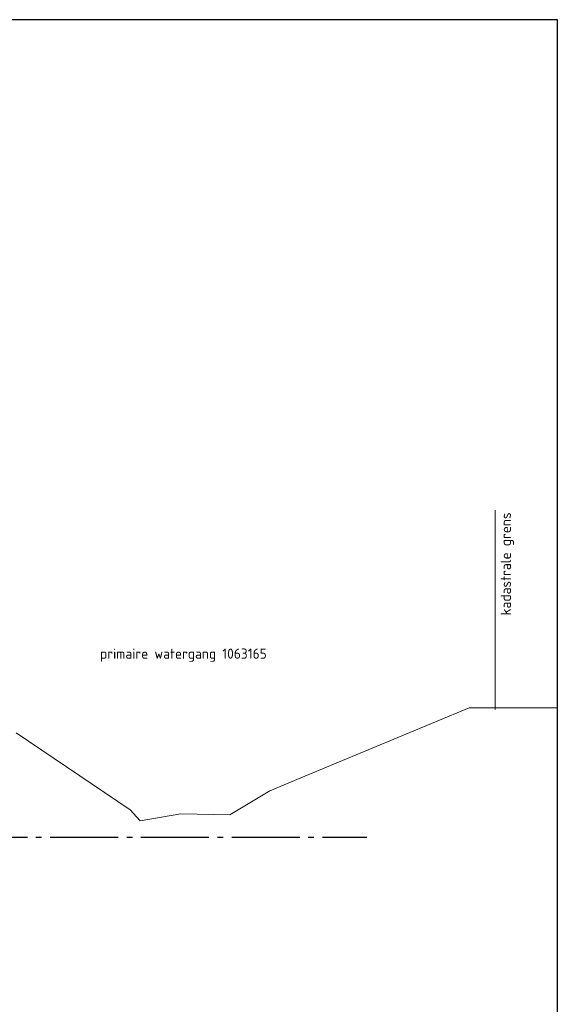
# Model space of a CAD drawing. Header units: metres. Extents: x 180716 to 180809, y 418548 to 418668.
# Tile 148 of 148: x 180793.51 to 180802.98, y 418650.31 to 418667.66. Entities that reach past the tile are written whole.
import ezdxf

# ---------------------------------------------------------------- set-up
doc = ezdxf.new("R2010")
doc.units = ezdxf.units.M
doc.linetypes.add('AL-NAP_LIJN', pattern=[15.25, 12, -1.5, 0.25, -1.5])
doc.layers.get('0').update_dxf_attribs({"color": 30, "lineweight": 0})
for name, color, linetype, lineweight in [('B-WE-KG-GRENS_PERCEEL-SD', 253, 'Continuous', 0), ('B-WE-OG-DTM-V', 253, 'Continuous', 0), ('B-WE-VH-M', 253, 'Continuous', 0), ('X-XX-AL-NAP-GD', 7, 'AL-NAP_LIJN', 25)]:
    doc.layers.add(name, color=color, linetype=linetype, lineweight=lineweight)
doc.layers.add('X-XX-AL-HULPLIJN-GD', color=155, linetype='Continuous', lineweight=25, plot=False)
doc.styles.add('NLCS-ISO-M100-T18', font='NLCS-ISO.ttf', dxfattribs={"height": 0.18})
doc.styles.get("Standard").update_dxf_attribs({"font": 'arial.ttf'})
doc.linetypes.add('KG-KADASTRAAL', pattern='A,5.5,-2,["K",Standard,S=1.8,R=0,X=0,Y=-0.9],-2,5.5,-2,[5,NLCS.shx,S=0.75,R=0,X=0,Y=0],-2', length=19)

# ---------------------------------------------------------------- blocks, each defined once
blk = doc.blocks.new('SKG-GRENS_PERCEEL-D')
at = {"linetype": 'KG-KADASTRAAL', "ltscale": 0.15, "flags": 128}
blk.add_lwpolyline([(0, 0), (0, 3.512)], dxfattribs=at)

msp = doc.modelspace()

# ---------------------------------------------------------------- linework, layer by layer
at = {"layer": 'B-WE-OG-DTM-V', "flags": 128}
msp.add_lwpolyline([(180802.985, 418655.535), (180801.432, 418655.535), (180798.466, 418654.306), (180797.917, 418654.078), (180797.211, 418653.651), (180796.348, 418653.668), (180795.632, 418653.549), (180795.452, 418653.743), (180793.444, 418655.096)], dxfattribs=at)
at = {"layer": 'X-XX-AL-HULPLIJN-GD', "flags": 128}
msp.add_lwpolyline([(180802.985, 418667.659), (180762.985, 418667.659), (180762.985, 418647.659), (180802.985, 418647.659)], close=True, dxfattribs=at)
at = {"layer": 'X-XX-AL-NAP-GD', "ltscale": 0.1, "flags": 128}
msp.add_lwpolyline([(180763.644, 418653.257), (180799.627, 418653.257)], dxfattribs=at)

# ---------------------------------------------------------------- block references
at = {"layer": 'B-WE-KG-GRENS_PERCEEL-SD'}
msp.add_blockref('SKG-GRENS_PERCEEL-D', (180801.891, 418655.51), dxfattribs=at)

# ---------------------------------------------------------------- texts
at = {"layer": 'B-WE-VH-M', "insert": (180801.987, 418657.164), "char_height": 0.18, "attachment_point": 1, "rotation": 90, "style": 'NLCS-ISO-M100-T18'}
msp.add_mtext_dynamic_manual_height_columns('kadastrale grens', width=1.91658, gutter_width=12.5, heights=[0], dxfattribs=at)
at = {"layer": 'B-WE-VH-M', "insert": (180794.924, 418656.582), "char_height": 0.18, "attachment_point": 1, "style": 'NLCS-ISO-M100-T18'}
msp.add_mtext_dynamic_manual_height_columns('primaire watergang 1063165', width=3.29897, gutter_width=12.5, heights=[0], dxfattribs=at)

doc.saveas('drawing.dxf')
